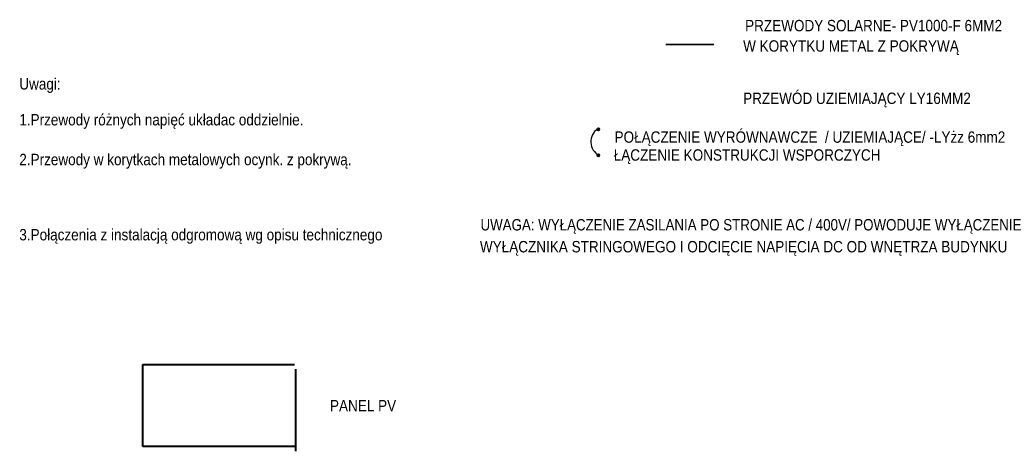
# Model space of a CAD drawing. Header units: centimetres. Extents: x 42630 to 130002, y 15 to 29179.
# Tile 137 of 175: x 53589 to 54885, y 8987 to 9555. Entities that reach past the tile are written whole.
import ezdxf

# ---------------------------------------------------------------- set-up
doc = ezdxf.new("R2010")
doc.units = ezdxf.units.CM
doc.header["$LTSCALE"] = 0.01
doc.layers.get('0').update_dxf_attribs({"color": 253})
for name, color, linetype, lineweight in [('e-PV', 34, 'Continuous', 40), ('Inny typ obiektu', 251, 'Continuous', 0), ('panale', 210, 'Continuous', 35), ('Pprzeowdy', 5, 'Continuous', 35), ('uziem', 82, 'Continuous', 30)]:
    doc.layers.add(name, color=color, linetype=linetype, lineweight=lineweight)
doc.styles.add('Arial', font='arial.ttf')

msp = doc.modelspace()

# ---------------------------------------------------------------- hatches: boundary and pattern name
at = {"layer": 'uziem'}
for points in [[(54352.315, 9410.611, 1), (54349.293, 9410.611, 1)], [(54352.315, 9376.516, 1), (54349.293, 9376.516, 1)]]:
    msp.add_hatch(color=256, dxfattribs=at).paths.add_polyline_path(points)

# ---------------------------------------------------------------- linework, layer by layer
at = {"layer": 'e-PV', "linetype": 'Continuous'}
for p, q in [((53750.769, 8993.265), (53750.769, 9101.265)), ((53750.769, 9101.265), (53950.769, 9101.265)), ((53952.367, 8987.062), (53952.367, 9095.062)), ((53950.769, 8993.265), (53750.769, 8993.265))]:
    msp.add_line(p, q, dxfattribs=at)
at = {"layer": 'panale'}
for centre in [(54350.804, 9410.611), (54350.804, 9376.516)]:
    msp.add_circle(centre, 1.511, dxfattribs=at)
at = {"layer": 'Pprzeowdy'}
msp.add_line((54439.583, 9522.18), (54502.773, 9522.18), dxfattribs=at)
at = {"layer": 'uziem'}
msp.add_arc((54361.631, 9394.366), 20.739, 125.031364, 240.473607, dxfattribs=at)

# ---------------------------------------------------------------- texts
at = {"color": 250, "true_color": 0x1c1c1b, "style": 'Arial', "width": 0.85}
for s, p in [('Uwagi:', (53588.225, 9463.066)), ('1.Przewody różnych napięć układac oddzielnie.', (53588.225, 9415.867)), ('2.Przewody w korytkach metalowych ocynk. z pokrywą.', (53588.225, 9363.501)), ('UWAGA: WYŁĄCZENIE ZASILANIA PO STRONIE AC / 400V/ POWODUJE WYŁĄCZENIE', (54195.529, 9277.638)), ('3.Połączenia z instalacją odgromową wg opisu technicznego', (53588.225, 9264.588)), ('WYŁĄCZNIKA STRINGOWEGO I ODCIĘCIE NAPIĘCIA DC OD WNĘTRZA BUDYNKU  ', (54194.789, 9248.78))]:
    msp.add_text(s, height=15, dxfattribs=at).set_placement(p)
at = {"layer": 'Inny typ obiektu', "style": 'Arial', "width": 0.85}
for s, p in [('PRZEWODY SOLARNE- PV1000-F 6MM2', (54543.984, 9539.693)), ('W KORYTKU METAL Z POKRYWĄ', (54541.391, 9512.899)), ('PRZEWÓD UZIEMIAJĄCY LY16MM2', (54541.391, 9444.038)), ('POŁĄCZENIE WYRÓWNAWCZE  / UZIEMIAJĄCE/ -LYżz 6mm2', (54372.076, 9393.051)), ('ŁĄCZENIE KONSTRUKCJI WSPORCZYCH', (54371.003, 9369.44)), ('PANEL PV', (53997.345, 9039.576))]:
    msp.add_text(s, height=15, dxfattribs=at).set_placement(p)

doc.saveas('drawing.dxf')
